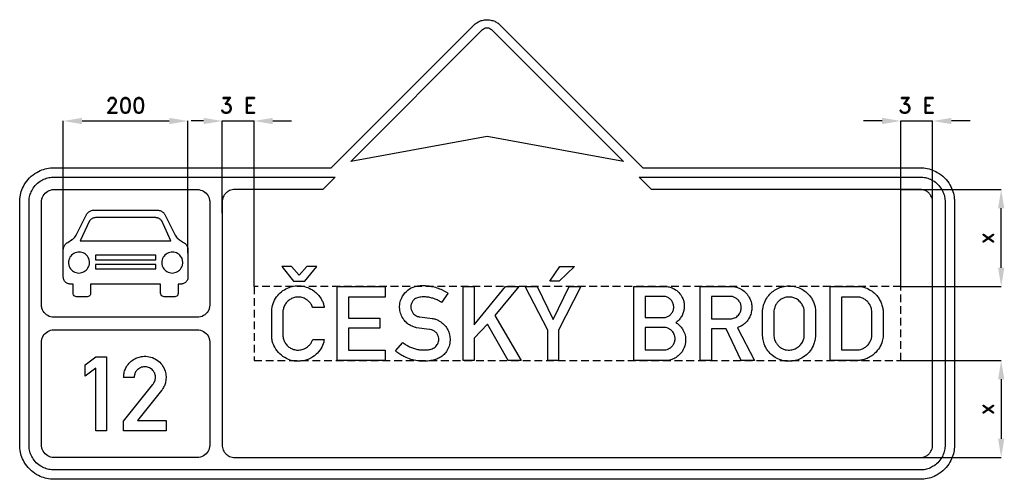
# Model space of a CAD drawing. Header units: millimetres. Extents: x -166 to 4110, y -5 to 1646.
# Tile 2 of 4: x -166 to 1414, y 850 to 1587. Entities that reach past the tile are written whole.
import ezdxf

# ---------------------------------------------------------------- set-up
doc = ezdxf.new("R2010")
doc.units = ezdxf.units.MM
doc.header["$LTSCALE"] = 5
doc.linetypes.add('ČÁRKOVANÁX2', pattern=[1.5, 1, -0.5])
doc.layers.add('Kóty', color=2, linetype='Continuous')
doc.layers.add('Značka', color=7, linetype='Continuous')
doc.styles.get("Standard").update_dxf_attribs({"font": 'romand.shx', "height": 25})
doc.dimstyles.get("Standard").update_dxf_attribs({"dimtxt": 25, "dimasz": 30, "dimexe": 0.18, "dimexo": 0.0625, "dimgap": 12.5, "dimtad": 1, "dimdec": 0, "dimzin": 0, "dimdsep": 46, "dimtxsty": 'Standard', "dimcen": 0.09, "dimadec": 0, "dimazin": 0, "dimtfac": 1, "dimtdec": 0, "dimtofl": 0, "dimtmove": 0, "dimatfit": 3, "dimfxl": 1, "dimtolj": 1, "dimtzin": 0, "dimarcsym": 0})

# ---------------------------------------------------------------- blocks, each defined once
blk = doc.blocks.new('*D3')
at = {"layer": 'Defpoints', "color": 0, "transparency": 16777216}
for p in [(104, 1424.8), (-96, 1212.5), (104, 1212.5)]:
    blk.add_point(p, dxfattribs=at)
at = {"layer": 'Kóty', "color": 0, "lineweight": -2, "transparency": 16777216}
for p, q in [((-96, 1212.6), (-96, 1424.9)), ((-66, 1424.8), (74, 1424.8)), ((104, 1212.6), (104, 1424.9))]:
    blk.add_line(p, q, dxfattribs=at)
at = {"layer": 'Kóty', "color": 0, "transparency": 16777216}
for points in [[(-66, 1429.8), (-66, 1419.8), (-96, 1424.8)], [(74, 1429.8), (74, 1419.8), (104, 1424.8)]]:
    blk.add_solid(points, dxfattribs=at)
at = {"layer": 'Kóty', "color": 0, "transparency": 16777216, "insert": (4, 1449.8), "char_height": 25, "attachment_point": 5}
blk.add_mtext('\\A1;200', dxfattribs=at)
blk = doc.blocks.new('*D4')
at = {"layer": 'Defpoints', "color": 0, "transparency": 16777216}
for p in [(1248, 1314.8), (1409, 1314.8), (1248, 1159.3)]:
    blk.add_point(p, dxfattribs=at)
at = {"layer": 'Kóty', "color": 0, "lineweight": -2, "transparency": 16777216}
for p, q in [((1248.1, 1314.8), (1409.2, 1314.8)), ((1409, 1189.3), (1409, 1284.8)), ((1248.1, 1159.3), (1409.2, 1159.3))]:
    blk.add_line(p, q, dxfattribs=at)
at = {"layer": 'Kóty', "color": 0, "transparency": 16777216}
for points in [[(1404, 1284.8), (1414, 1284.8), (1409, 1314.8)], [(1404, 1189.3), (1414, 1189.3), (1409, 1159.3)]]:
    blk.add_solid(points, dxfattribs=at)
at = {"layer": 'Kóty', "color": 0, "transparency": 16777216, "insert": (1384, 1237), "char_height": 25, "attachment_point": 5, "rotation": 90}
blk.add_mtext('\\A1;x', dxfattribs=at)
blk = doc.blocks.new('*D5')
at = {"layer": 'Defpoints', "color": 0, "transparency": 16777216}
for p in [(1248, 1040.3), (1248, 884.8), (1409, 884.8)]:
    blk.add_point(p, dxfattribs=at)
at = {"layer": 'Kóty', "color": 0, "lineweight": -2, "transparency": 16777216}
for p, q in [((1248.1, 1040.3), (1409.2, 1040.3)), ((1409, 1010.3), (1409, 914.8)), ((1248.1, 884.8), (1409.2, 884.8))]:
    blk.add_line(p, q, dxfattribs=at)
at = {"layer": 'Kóty', "color": 0, "transparency": 16777216}
for points in [[(1404, 1010.3), (1414, 1010.3), (1409, 1040.3)], [(1404, 914.8), (1414, 914.8), (1409, 884.8)]]:
    blk.add_solid(points, dxfattribs=at)
at = {"layer": 'Kóty', "color": 0, "transparency": 16777216, "insert": (1384, 962.5), "char_height": 25, "attachment_point": 5, "rotation": 90}
blk.add_mtext('\\A1;x', dxfattribs=at)

msp = doc.modelspace()

# ---------------------------------------------------------------- linework, layer by layer
at = {"layer": 'Kóty'}
for p, q in [((129, 1424.8), (109.1, 1424.8)), ((159, 1276.7), (159, 1424.9)), ((210, 1159.3), (210, 1424.9)), ((240, 1424.8), (270, 1424.8)), ((1218, 1424.8), (1188, 1424.8)), ((1248, 1159.3), (1248, 1424.9)), ((1299, 1159.3), (1299, 1424.9)), ((1359, 1424.8), (1329, 1424.8))]:
    msp.add_line(p, q, dxfattribs=at)
for points in [[(159, 1424.8), (210, 1424.8)], [(1248, 1424.8), (1299, 1424.8)]]:
    msp.add_lwpolyline(points, dxfattribs=at)
for points in [[(129, 1429.8), (129, 1419.8), (159, 1424.8)], [(240, 1429.8), (240, 1419.8), (210, 1424.8)], [(1218, 1429.8), (1218, 1419.8), (1248, 1424.8)], [(1329, 1429.8), (1329, 1419.8), (1299, 1424.8)]]:
    msp.add_solid(points, dxfattribs=at)
at = {"layer": 'Značka', "color": 5}
for points in [[(334, 1349.8), (562.8, 1578.5), (563.9, 1579.6), (565.1, 1580.6, -0.055691), (570.3, 1584.1, -0.056176), (576.2, 1586.3, -0.069709), (584, 1587.4, -0.068355), (591.8, 1586.3, -0.056457), (597.7, 1584.1, -0.061146), (602.9, 1580.6), (604.1, 1579.6), (605.2, 1578.5), (834, 1349.8), (1279, 1349.8), (1281.9, 1349.6), (1284.8, 1349.5, -0.05575), (1296, 1347.1, -0.056159), (1306.5, 1342.4, -0.069691), (1318, 1333.7, -0.068355), (1326.6, 1322.3, -0.056421), (1331.5, 1311.7, -0.061131), (1333.7, 1300.5, -0.012181), (1333.9, 1297.6, -0.004117), (1334, 1294.8), (1334, 904.8, -0.003606), (1333.9, 901.9, -0.010731), (1333.7, 899, -0.055708), (1331.4, 887.8, -0.05615), (1326.6, 877.3, -0.069687), (1318, 865.8, -0.068364), (1306.5, 857.1, -0.056435), (1296, 852.3, -0.061122), (1284.8, 850.1), (1281.9, 849.9), (1279, 849.8), (-111, 849.8), (-113.9, 849.9), (-116.7, 850.1, -0.055706), (-128, 852.4, -0.056174), (-138.5, 857.1, -0.069685), (-149.9, 865.8, -0.068354), (-158.6, 877.3, -0.056421), (-163.5, 887.8, -0.06112), (-165.7, 899, -0.012203), (-165.9, 901.9, -0.004065), (-166, 904.8), (-166, 1294.8, -0.003578), (-165.9, 1297.6, -0.010723), (-165.7, 1300.5, -0.055708), (-163.4, 1311.7, -0.056162), (-158.6, 1322.3, -0.0697), (-150, 1333.7, -0.068362), (-138.5, 1342.4, -0.056437), (-128, 1347.2, -0.061144), (-116.7, 1349.5), (-113.9, 1349.7), (-111, 1349.8), (334, 1349.8)], [(340.2, 1334.8), (320.2, 1314.8), (179, 1314.8), (178, 1314.7), (176.9, 1314.6, 0.055669), (172.8, 1313.8, 0.056224), (169, 1312.1, 0.069709), (164.8, 1308.9, 0.06835), (161.7, 1304.8, 0.05643), (159.9, 1300.9, 0.06112), (159.1, 1296.8), (159, 1295.8), (159, 1294.8), (159, 904.8), (159, 903.7), (159.1, 902.7, 0.055711), (159.9, 898.6, 0.056169), (161.7, 894.8, 0.069683), (164.8, 890.6, 0.068395), (169, 887.4, 0.056497), (172.8, 885.7, 0.061087), (176.9, 884.9), (178, 884.8), (179, 884.8), (1279, 884.8), (1280, 884.8), (1281.1, 884.9, 0.055786), (1285.2, 885.7, 0.056218), (1289, 887.4, 0.069716), (1293.2, 890.6, 0.068301), (1296.3, 894.8, 0.056389), (1298.1, 898.6, 0.061076), (1298.9, 902.7, 0.012143), (1299, 903.7, 0.00408), (1299, 904.8), (1299, 1294.8), (1299, 1295.8, 0.01062), (1298.9, 1296.8, 0.055705), (1298, 1300.9, 0.056155), (1296.3, 1304.8, 0.069709), (1293.2, 1308.9, 0.068399), (1289, 1312.1, 0.0564), (1285.2, 1313.8, 0.061091), (1281.1, 1314.6), (1280, 1314.7), (1279, 1314.8), (847.8, 1314.8), (827.8, 1334.8), (1279, 1334.8), (1281.1, 1334.7), (1283.2, 1334.5, -0.055695), (1291.4, 1332.9, -0.056165), (1299, 1329.4, -0.069682), (1307.3, 1323.1, -0.06837), (1313.6, 1314.8, -0.056429), (1317.2, 1307.1, -0.061127), (1318.8, 1298.9, -0.012262), (1318.9, 1296.8, -0.004145), (1319, 1294.8), (1319, 904.8, -0.003622), (1318.9, 902.7, -0.010675), (1318.8, 900.6, -0.055725), (1317.1, 892.4, -0.056176), (1313.6, 884.8, -0.069687), (1307.3, 876.4, -0.068355), (1299, 870.1, -0.056468), (1291.4, 866.6, -0.061143), (1283.2, 865), (1281.1, 864.8), (1279, 864.8), (-111, 864.8), (-113.1, 864.8), (-115.2, 865, -0.055698), (-123.4, 866.7, -0.056169), (-131, 870.1, -0.069684), (-139.3, 876.4, -0.068349), (-145.6, 884.8, -0.056416), (-149.2, 892.4, -0.061116), (-150.8, 900.6, -0.012201), (-150.9, 902.7), (-151, 904.8), (-151, 1294.8, -0.003574), (-150.9, 1296.8, -0.010735), (-150.8, 1298.9, -0.055717), (-149.1, 1307.1, -0.056162), (-145.6, 1314.8, -0.069702), (-139.3, 1323.1, -0.068373), (-131, 1329.4, -0.056415), (-123.4, 1332.9, -0.061144), (-115.2, 1334.5), (-113.1, 1334.7), (-111, 1334.8), (340.2, 1334.8)], [(-111, 1109.8), (-111.1, 1109.8), (-111.2, 1109.8), (-113.7, 1109.9), (-116.3, 1110.5), (-118.7, 1111.3), (-121, 1112.5), (-123.2, 1113.9), (-125.1, 1115.6), (-126.9, 1117.6), (-128.3, 1119.7), (-129.5, 1122), (-130.3, 1124.5, -0.034139), (-130.8, 1127, -0.036752), (-131, 1129.6), (-131, 1129.7), (-131, 1129.8), (-131, 1294.8), (-131, 1294.8), (-131, 1294.9, -0.032175), (-130.8, 1297.5, -0.035421), (-130.3, 1300, -0.03625), (-129.5, 1302.5), (-128.3, 1304.8), (-126.9, 1307), (-125.1, 1308.9), (-123.2, 1310.6), (-121, 1312), (-118.7, 1313.2), (-116.3, 1314), (-113.7, 1314.6), (-111.2, 1314.8), (-111.1, 1314.8), (-111, 1314.8), (119, 1314.8), (119.1, 1314.8), (119.2, 1314.8), (121.7, 1314.6), (124.3, 1314), (126.7, 1313.2), (129, 1312), (131.2, 1310.6), (133.1, 1308.9), (134.9, 1307), (136.3, 1304.8), (137.5, 1302.5, -0.033442), (138.3, 1300, -0.034124), (138.8, 1297.5, -0.036746), (139, 1294.9), (139, 1294.8), (139, 1294.8), (139, 1129.8), (139, 1129.7), (139, 1129.6, -0.032173), (138.8, 1127, -0.035436), (138.3, 1124.5, -0.036255), (137.5, 1122, -0.034372), (136.3, 1119.7), (134.9, 1117.6), (133.1, 1115.6), (131.2, 1113.9), (129, 1112.5), (126.7, 1111.3), (124.3, 1110.5), (121.7, 1109.9), (119.2, 1109.8), (119.1, 1109.8), (119, 1109.8), (-111, 1109.8)], [(55.3, 1281.8), (56.5, 1281.6), (57.7, 1281.4), (58.7, 1281.2), (59.6, 1280.9), (60.7, 1280.4), (61.7, 1279.9), (62.7, 1279.2), (63.6, 1278.5), (64.5, 1277.8), (65.2, 1277), (65.9, 1276.1), (66.5, 1275.2), (66.9, 1274.5), (67.3, 1273.7), (83.5, 1241.3), (85.6, 1238.2), (85.9, 1237.8), (86.3, 1237.4), (86.7, 1237), (87.1, 1236.6), (87.5, 1236.3), (87.9, 1235.9), (88.3, 1235.6), (88.7, 1235.3), (89.1, 1235.1), (89.4, 1234.8), (90.1, 1234.4), (90.7, 1234), (96.8, 1230), (97.7, 1229.5), (98.6, 1228.8), (99.5, 1228.1), (100.4, 1227.2), (101.1, 1226.4), (101.7, 1225.5), (102.2, 1224.6), (102.7, 1223.7), (103.1, 1222.9), (103.4, 1222), (103.7, 1221), (103.9, 1219.9), (103.9, 1219.4), (104, 1218.9), (104, 1174.1), (103.8, 1172.7), (103.6, 1171.4), (103.2, 1170), (102.6, 1168.6), (101.8, 1167.5), (100.9, 1166.5), (100, 1165.6), (98.9, 1164.8), (98, 1164.3), (97, 1163.8), (95.7, 1163.4), (94.3, 1163.2), (93.7, 1163.1), (93, 1163), (88.3, 1163), (88.3, 1148.3), (88.1, 1147.2, -0.044399), (87.9, 1146.2, -0.079404), (87.2, 1144.8), (86.1, 1143.8), (84.5, 1143.1), (82.8, 1142.7), (65.7, 1142.7), (64.3, 1143), (63, 1143.5), (61.8, 1144.4), (60.9, 1145.6), (60.5, 1146.9), (60.2, 1148.3), (60.2, 1163), (-52.2, 1163), (-52.2, 1148.3), (-52.4, 1147.2), (-52.6, 1146.2, -0.079467), (-53.4, 1144.8), (-54.5, 1143.8), (-56, 1143.1), (-57.7, 1142.7), (-74.8, 1142.7), (-76.3, 1143), (-77.6, 1143.5), (-78.8, 1144.4), (-79.6, 1145.6), (-80.1, 1146.9), (-80.3, 1148.3), (-80.3, 1163), (-85, 1163), (-85.8, 1163.1), (-86.6, 1163.2), (-87.9, 1163.5), (-89.1, 1163.9), (-90.1, 1164.3), (-90.9, 1164.8), (-92, 1165.6), (-93, 1166.6), (-93.9, 1167.7), (-94.7, 1168.9), (-95.3, 1170.3), (-95.7, 1171.7), (-95.9, 1172.9), (-96, 1174.1), (-96, 1218.9), (-95.9, 1219.5), (-95.8, 1220.1), (-95.6, 1221.1), (-95.3, 1222.1), (-95.1, 1222.9), (-94.7, 1223.7), (-94.2, 1224.6), (-93.6, 1225.6), (-93, 1226.5), (-92.2, 1227.4), (-91.3, 1228.2), (-90.4, 1229), (-89.6, 1229.5), (-88.8, 1230), (-82.7, 1234), (-82.1, 1234.4), (-81.4, 1234.8), (-81.1, 1235.1), (-80.7, 1235.3), (-80.3, 1235.6), (-79.9, 1236), (-79.5, 1236.3), (-79.1, 1236.7), (-78.6, 1237.1), (-78.2, 1237.5), (-77.9, 1237.9), (-77.6, 1238.2), (-75.5, 1241.3), (-59.3, 1273.7), (-59, 1274.3), (-58.7, 1274.9), (-58.1, 1275.8), (-57.4, 1276.8), (-56.8, 1277.4), (-56.1, 1278.1), (-55.2, 1278.8), (-54.2, 1279.5), (-53.1, 1280.2), (-52, 1280.7), (-50.7, 1281.2), (-49.4, 1281.5), (-48.4, 1281.7), (-47.3, 1281.8), (55.3, 1281.8)], [(-54, 1197.6), (-54.2, 1199.7, 0.029223), (-54.5, 1201.8, 0.038445), (-55.2, 1203.9), (-56.2, 1205.9), (-57.4, 1207.7), (-58.8, 1209.4), (-60.4, 1210.9), (-62.2, 1212.1), (-64.2, 1213.1), (-66.3, 1213.8), (-68.4, 1214.3), (-70.6, 1214.5), (-72.8, 1214.3), (-75, 1213.9), (-77.1, 1213.3), (-79, 1212.3), (-80.9, 1211.1), (-82.6, 1209.7), (-84, 1208.1), (-85.3, 1206.2), (-86.3, 1204.3), (-87, 1202.2, 0.034445), (-87.5, 1200.1, 0.034411), (-87.6, 1197.9, 0.034418), (-87.5, 1195.7, 0.034423), (-87.1, 1193.5, 0.034425), (-86.4, 1191.4), (-85.5, 1189.4), (-84.3, 1187.6), (-82.9, 1185.9), (-81.2, 1184.4), (-79.4, 1183.2), (-77.5, 1182.2), (-75.4, 1181.5), (-73.2, 1181), (-71, 1180.8), (-68.9, 1180.9), (-66.7, 1181.4), (-64.6, 1182), (-62.6, 1183), (-60.8, 1184.2), (-59.1, 1185.6), (-57.6, 1187.2), (-56.4, 1189.1), (-55.4, 1191), (-54.6, 1193.1, 0.03447), (-54.2, 1195.2, 0.037293), (-54, 1197.4), (-54, 1197.5), (-54, 1197.6)], [(95.6, 1197.6, 0.009624), (95.5, 1199.7, 0.029226), (95.1, 1201.8, 0.038458), (94.5, 1203.9), (93.5, 1205.9), (92.3, 1207.7), (90.9, 1209.4), (89.2, 1210.9), (87.4, 1212.1), (85.5, 1213.1), (83.4, 1213.8), (81.2, 1214.3), (79, 1214.5), (76.9, 1214.3), (74.7, 1213.9), (72.6, 1213.3), (70.6, 1212.3), (68.8, 1211.1), (67.1, 1209.7), (65.6, 1208.1), (64.4, 1206.2), (63.4, 1204.3), (62.6, 1202.2, 0.034448), (62.2, 1200.1, 0.034414), (62, 1197.9, 0.034415), (62.1, 1195.7, 0.034419), (62.5, 1193.5, 0.034425), (63.2, 1191.4), (64.2, 1189.4), (65.4, 1187.6), (66.8, 1185.9), (68.4, 1184.4), (70.2, 1183.2), (72.2, 1182.2), (74.3, 1181.5), (76.4, 1181), (78.6, 1180.8), (80.8, 1180.9), (83, 1181.4), (85.1, 1182), (87, 1183), (88.9, 1184.2), (90.6, 1185.6), (92, 1187.2), (93.3, 1189.1), (94.3, 1191), (95, 1193.1, 0.034477), (95.5, 1195.2, 0.037289), (95.6, 1197.4, 0.001389), (95.6, 1197.5), (95.6, 1197.6)], [(322.8, 1074.3), (322.3, 1072.1), (321.8, 1069.9, -0.074273), (317.2, 1059.3, -0.073339), (309.6, 1050.4, -0.087476), (298, 1042.7, -0.087034), (284.4, 1039.3, -0.081786), (271.4, 1040.1, -0.082624), (259.3, 1045, -0.08225), (249.1, 1053.4, -0.076618), (241.9, 1064.6, -0.049055), (239.3, 1071.6, -0.064046), (238.4, 1078.8, -0.006416), (238.4, 1079.7, -0.002149), (238.4, 1080.6), (238.4, 1120.5), (238.5, 1121.7), (238.6, 1122.9, -0.076268), (241.7, 1134.5, -0.076924), (248.1, 1144.7, -0.073289), (256.4, 1152.5, -0.069828), (266.5, 1157.6, -0.059257), (275.9, 1160, -0.060614), (285.5, 1160, -0.068026), (296.2, 1157.4, -0.066399), (305.9, 1152.1, -0.053997), (312.5, 1146.4, -0.055402), (317.7, 1139.4, -0.038287), (320.3, 1134.2, -0.040688), (322.1, 1128.7), (322.5, 1127), (322.8, 1125.3), (304.2, 1125.3), (303.5, 1127), (302.7, 1128.8, 0.060779), (299.6, 1133.6, 0.062718), (295.3, 1137.5, 0.078733), (288.9, 1140.9, 0.078062), (281.8, 1142.2, 0.073307), (275.1, 1141.6, 0.073362), (268.9, 1139.1, 0.069973), (263.7, 1135.2, 0.070313), (259.8, 1130.1, 0.038753), (258.2, 1126.9, 0.035373), (257.1, 1123.5), (256.6, 1121.6, 0.028807), (256.4, 1119.6), (256.4, 1119.1), (256.4, 1118.5), (256.4, 1080.9), (256.5, 1080.1), (256.5, 1079.3, 0.059561), (257.9, 1073.3, 0.068098), (260.8, 1067.8, 0.072007), (264.9, 1063, 0.068645), (270.2, 1059.6, 0.07171), (276.6, 1057.5, 0.073171), (283.3, 1057.3, 0.082627), (290.7, 1059.2, 0.081778), (297.1, 1063.4, 0.058762), (300.8, 1067.4, 0.059238), (303.4, 1072), (303.9, 1073.1), (304.3, 1074.3), (322.8, 1074.3)], [(449, 1069.4), (450.1, 1068.5), (451.2, 1067.6, 0.039124), (456.7, 1064, 0.032053), (462.7, 1061.2, 0.032642), (469, 1059, 0.03991), (475.6, 1057.7), (480.1, 1057.4), (484.6, 1057.4, 0.03533), (491.3, 1058, 0.084178), (497.6, 1060.1, 0.055267), (500.5, 1062, 0.055988), (502.9, 1064.4, 0.057291), (504.8, 1067.4, 0.056901), (506, 1070.7, 0.062816), (506.5, 1074.5, 0.064436), (506, 1078.3, 0.085867), (503.9, 1083.1, 0.089195), (500.4, 1086.9, 0.071789), (496.6, 1089.1, 0.059315), (492.5, 1090.2), (492, 1090.3), (491.5, 1090.4), (470.7, 1093), (469.9, 1093.3), (469, 1093.5), (465, 1094.9), (461.2, 1096.6, -0.062211), (455.4, 1100.6, -0.055291), (450.5, 1105.9, -0.06881), (446, 1114, -0.072902), (443.8, 1122.9, -0.074669), (444.1, 1132.2, -0.072258), (447, 1141, -0.094627), (454.5, 1151.4, -0.103596), (465.3, 1158.1, -0.055199), (472.1, 1160, -0.035122), (479.2, 1160.7, -0.029409), (487.1, 1160.5, -0.030642), (495, 1159.4, -0.032946), (503.5, 1157.2, -0.029936), (511.7, 1153.9), (515.8, 1151.8), (519.7, 1149.4), (520.5, 1148.8), (521.3, 1148.2), (511, 1133.6), (509.7, 1134.4), (508.4, 1135.2, 0.031799), (502.1, 1138.4, 0.03545), (495.4, 1140.7, 0.0379), (488.7, 1142.1, 0.035623), (481.6, 1142.5, 0.05696), (474.2, 1141.7, 0.11871), (467.7, 1138.7, 0.089591), (464.3, 1135.1, 0.077131), (462.3, 1130.5, 0.050973), (461.7, 1127.4, 0.055025), (461.8, 1124.3, 0.076562), (463.1, 1120, 0.070181), (465.5, 1116.1, 0.05316), (467.9, 1113.8, 0.057423), (470.6, 1112), (472.2, 1111.3), (473.7, 1110.8), (475, 1110.6), (476.2, 1110.4), (495.8, 1107.9), (496.5, 1107.8), (497.2, 1107.7, -0.05773), (502.7, 1106.2, -0.045352), (507.9, 1103.5, -0.062114), (514.7, 1098.2, -0.068488), (520, 1091.3, -0.067365), (523.3, 1083.7, -0.06455), (524.6, 1075.4, -0.073539), (523.6, 1065.8, -0.075689), (519.9, 1056.9, -0.065698), (514.9, 1050.3, -0.066709), (508.4, 1045.3, -0.056115), (501.4, 1042.1, -0.038272), (493.9, 1040.2, -0.042215), (483.1, 1039.1, -0.042506), (472.4, 1039.9, -0.040689), (461.9, 1042.2, -0.036929), (451.9, 1046.2, -0.028937), (445.4, 1049.6, -0.038953), (439.4, 1053.9), (438.3, 1054.8), (437.3, 1055.7), (449, 1069.4)], [(819.7, 1040.3), (819.7, 1159.3), (868.6, 1159.3), (869.8, 1159.2), (871, 1159.2, -0.053478), (877.8, 1158, -0.058842), (884.1, 1155.3, -0.084101), (891.9, 1149.4, -0.083988), (897.3, 1141.3, -0.052911), (899.5, 1135.5, -0.048093), (900.4, 1129.5, -0.0477), (900.2, 1123.4, -0.051682), (898.9, 1117.4, -0.057794), (896.1, 1111.2, -0.0569), (892, 1105.8), (890.4, 1104.2), (888.8, 1102.8), (887.9, 1102.1), (887, 1101.4), (888.2, 1100.5), (889.4, 1099.6, -0.045563), (894.3, 1095.1, -0.053946), (898.3, 1089.6, -0.077424), (901.8, 1081.1, -0.076325), (902.6, 1071.9, -0.084923), (900.5, 1061.5, -0.082709), (895.2, 1052.5, -0.067279), (889.1, 1046.6, -0.067567), (881.7, 1042.5, -0.045438), (876.5, 1040.9, -0.048791), (871.1, 1040.3), (870.1, 1040.3), (869.1, 1040.3), (819.7, 1040.3)], [(925.9, 1040.3), (925.9, 1159.3), (976, 1159.3), (976.7, 1159.2), (977.5, 1159.2, -0.052829), (983, 1158.4, -0.045216), (988.4, 1156.5, -0.068726), (996.4, 1151.7, -0.074109), (1002.7, 1144.9, -0.062855), (1006.4, 1138.2, -0.059672), (1008.4, 1130.8, -0.055115), (1008.8, 1123.6, -0.055177), (1007.6, 1116.4, -0.062314), (1004.6, 1108.8, -0.063041), (999.8, 1102.2, -0.05273), (994.8, 1097.7, -0.055181), (989.1, 1094.4), (987.5, 1093.7), (985.8, 1093), (1013.2, 1040.3), (991.8, 1040.3), (967.5, 1091.3), (944, 1091.3), (944, 1040.3), (925.9, 1040.3)], [(1026.1, 1118.8), (1026.1, 1119.8), (1026.2, 1120.8, -0.030669), (1026.8, 1125.8, -0.031047), (1028.1, 1130.6, -0.066305), (1032.7, 1140.5, -0.068495), (1039.7, 1148.8, -0.061857), (1047.5, 1154.5, -0.059949), (1056.3, 1158.3, -0.057331), (1065.5, 1160, -0.057565), (1074.8, 1159.7, -0.056902), (1083.8, 1157.4, -0.057484), (1091.9, 1153.2, -0.055365), (1098.9, 1147.6, -0.053437), (1104.4, 1140.6, -0.043032), (1107.7, 1134.7, -0.048854), (1109.9, 1128.2, -0.022752), (1110.5, 1124.7, -0.013007), (1111, 1121.1), (1111, 1120.5), (1111.1, 1119.9), (1111.1, 1080.1), (1111, 1079.2), (1110.9, 1078.2, -0.035778), (1109.6, 1070.8, -0.047831), (1107.1, 1063.8, -0.078794), (1100.8, 1053.8, -0.073118), (1091.7, 1046.2, -0.060098), (1083.1, 1041.7, -0.059817), (1073.7, 1039.5, -0.071114), (1062, 1039.6, -0.074182), (1050.8, 1043, -0.066045), (1042, 1048.4, -0.061691), (1034.8, 1055.8, -0.047094), (1030.7, 1062.1, -0.053862), (1027.9, 1069.1, -0.030188), (1026.9, 1073.8, -0.017697), (1026.3, 1078.5), (1026.2, 1079.6), (1026.1, 1080.7), (1026.1, 1118.8)], [(1134.4, 1040.3), (1134.4, 1159.2), (1178.5, 1159.2), (1179.9, 1159.2), (1181.3, 1159.2, -0.074832), (1191, 1157.3, -0.064089), (1200, 1152.7, -0.052008), (1206.6, 1147.6, -0.052242), (1211.9, 1141.2, -0.046304), (1215.7, 1134.6, -0.045172), (1218.2, 1127.5, -0.019278), (1219, 1124.3, -0.018608), (1219.4, 1121.1), (1219.5, 1120.4), (1219.6, 1119.7), (1219.6, 1081, -0.001566), (1219.6, 1080.5, -0.004026), (1219.6, 1079.9, -0.03516), (1219.1, 1075.7, -0.02785), (1218.1, 1071.6, -0.066989), (1213.5, 1061, -0.074008), (1206.2, 1052, -0.055398), (1199.5, 1046.8, -0.049357), (1191.9, 1043.1, -0.035202), (1186.3, 1041.3, -0.041175), (1180.5, 1040.4), (1179.5, 1040.3), (1178.4, 1040.3), (1134.4, 1040.3)], [(837.8, 1143.3), (837.8, 1109.3), (866.4, 1109.3), (867.5, 1109.3), (868.6, 1109.4, 0.091661), (873.7, 1110.8, 0.080778), (878.1, 1113.9, 0.081315), (881.4, 1118.1, 0.086096), (883.2, 1123.1, 0.087451), (883.4, 1128.6, 0.085858), (881.7, 1133.9, 0.081935), (878.7, 1138.2, 0.078603), (874.4, 1141.3, 0.046786), (871.8, 1142.5, 0.053983), (869, 1143.2), (868.4, 1143.2), (867.8, 1143.3), (837.8, 1143.3)], [(944, 1143.2), (944, 1107.1), (973.2, 1107.1), (974, 1107.2), (974.7, 1107.2, 0.040825), (978, 1107.7, 0.049477), (981.2, 1108.8, 0.110756), (987.4, 1113.4, 0.11477), (991.1, 1120.1, 0.085191), (991.9, 1125.4, 0.0801), (991, 1130.7, 0.084119), (988.4, 1135.9, 0.08122), (984.1, 1140, 0.067155), (980.2, 1142.2, 0.082103), (975.8, 1143.2), (975.3, 1143.2), (974.8, 1143.2), (944, 1143.2)], [(1044.2, 1118.8), (1044.2, 1080.7), (1044.2, 1080), (1044.3, 1079.3, 0.037582), (1044.9, 1075.5, 0.041656), (1046.2, 1071.9, 0.062926), (1049, 1067, 0.060166), (1052.9, 1062.9, 0.059422), (1057.4, 1059.7, 0.064284), (1062.6, 1057.8, 0.050506), (1066.9, 1057.2, 0.044593), (1071.2, 1057.3, 0.073891), (1078.5, 1059.3, 0.085009), (1084.8, 1063.4, 0.073594), (1089.1, 1068.3, 0.063574), (1091.8, 1074.1, 0.033136), (1092.7, 1077, 0.042639), (1093, 1080), (1093, 1080.4), (1093, 1080.8), (1093, 1118.7, 0.00289), (1093.1, 1119.3, 0.008322), (1093, 1120, 0.062592), (1092.4, 1124.2, 0.048335), (1090.8, 1128.1, 0.076913), (1086.4, 1134.5, 0.083789), (1080.3, 1139.2, 0.069876), (1074.6, 1141.5, 0.066642), (1068.4, 1142.2, 0.088524), (1059.9, 1140.7, 0.098102), (1052.7, 1136.3, 0.06282), (1049, 1132.4, 0.051381), (1046.4, 1127.7, 0.039505), (1045, 1124, 0.05074), (1044.3, 1120.1), (1044.2, 1119.4), (1044.2, 1118.8)], [(1152.5, 1142.2), (1152.5, 1057.4), (1177, 1057.4), (1177.9, 1057.4), (1178.8, 1057.4, 0.064943), (1183.8, 1058.3, 0.055474), (1188.6, 1060.4, 0.060205), (1193.4, 1063.7, 0.064173), (1197.2, 1068.1, 0.046771), (1199.3, 1071.9, 0.042296), (1200.8, 1075.9, 0.021148), (1201.2, 1077.8, 0.026422), (1201.5, 1079.7), (1201.5, 1080.3), (1201.5, 1080.9), (1201.5, 1119), (1201.5, 1119.6), (1201.4, 1120.3, 0.038451), (1200.7, 1123.9, 0.037916), (1199.5, 1127.4, 0.064365), (1196.3, 1132.8, 0.066838), (1191.9, 1137.2, 0.069145), (1186.5, 1140.5, 0.078409), (1180.6, 1142), (1179.4, 1142.2), (1178.2, 1142.2), (1152.5, 1142.2)], [(837.9, 1093.4), (837.9, 1057.4), (866.5, 1057.4), (867.5, 1057.4), (868.6, 1057.5, 0.058713), (872.9, 1058.3, 0.063041), (876.9, 1060.1, 0.084085), (881.3, 1063.7, 0.085735), (884.3, 1068.6, 0.082221), (885.6, 1073.9, 0.080997), (885.2, 1079.3, 0.088815), (882.9, 1084.9, 0.08425), (878.8, 1089.5, 0.06568), (875, 1092, 0.080365), (870.9, 1093.2), (869.7, 1093.3), (868.5, 1093.4), (837.9, 1093.4)], [(-111, 884.8), (-111.1, 884.8), (-111.2, 884.8), (-113.7, 884.9), (-116.3, 885.5), (-118.7, 886.3), (-121, 887.5), (-123.2, 888.9), (-125.1, 890.6), (-126.9, 892.6), (-128.3, 894.7), (-129.5, 897, -0.033404), (-130.3, 899.5, -0.034122), (-130.8, 902, -0.03674), (-131, 904.6), (-131, 904.7), (-131, 904.8), (-131, 1069.8), (-131, 1069.8), (-131, 1069.9, -0.032188), (-130.8, 1072.5, -0.035459), (-130.3, 1075, -0.03631), (-129.5, 1077.5), (-128.3, 1079.8), (-126.9, 1082), (-125.1, 1083.9), (-123.2, 1085.6), (-121, 1087), (-118.7, 1088.2), (-116.3, 1089), (-113.7, 1089.6), (-111.2, 1089.8), (-111.1, 1089.8), (-111, 1089.8), (119, 1089.8), (119.1, 1089.8), (119.2, 1089.8), (121.7, 1089.6), (124.3, 1089), (126.7, 1088.2), (129, 1087), (131.2, 1085.6), (133.1, 1083.9), (134.9, 1082), (136.3, 1079.8), (137.5, 1077.5, -0.033409), (138.3, 1075, -0.034124), (138.8, 1072.5, -0.036758), (139, 1069.9), (139, 1069.8), (139, 1069.8), (139, 904.8), (139, 904.7), (139, 904.6, -0.03216), (138.8, 902, -0.035458), (138.3, 899.5, -0.036255), (137.5, 897, -0.034457), (136.3, 894.7), (134.9, 892.6), (133.1, 890.6), (131.2, 888.9), (129, 887.5), (126.7, 886.3), (124.3, 885.5), (121.7, 884.9), (119.2, 884.8), (119.1, 884.8), (119, 884.8), (-111, 884.8)], [(0.8, 927.3), (0.8, 943.2), (47.4, 1001.7), (48.1, 1002.6), (48.7, 1003.5, 0.08297), (51.2, 1008.8, 0.094405), (51.8, 1014.6, 0.092142), (50.6, 1019.9, 0.08408), (47.6, 1024.5, 0.098162), (42.3, 1028.6, 0.106102), (35.9, 1030.3, 0.106192), (29.4, 1029.5, 0.099989), (23.7, 1026.1, 0.083746), (20.1, 1022, 0.091648), (18.2, 1017, 0.026127), (17.9, 1015.2), (17.8, 1013.3), (0.8, 1013.3, -0.003374), (0.9, 1014.9, -0.010128), (1, 1016.5, -0.059425), (2.4, 1023.7, -0.058229), (5.4, 1030.4, -0.072176), (11.1, 1037.7, -0.072225), (18.6, 1043.1, -0.06146), (25.8, 1046, -0.059948), (33.5, 1047.2, -0.083058), (44.4, 1045.9, -0.087035), (54.4, 1041, -0.087767), (62.4, 1033.3, -0.087794), (67.3, 1023.4, -0.068477), (68.8, 1015, -0.062419), (68.1, 1006.4, -0.050696), (66.2, 1000, -0.061838), (63, 994.2), (62.4, 993.3), (61.7, 992.5), (23.1, 944.2), (68.8, 944.2), (68.8, 927.3), (0.8, 927.3)]]:
    msp.add_lwpolyline(points, format="xyb", dxfattribs=at)
for points in [[(365.2, 1359.8), (576.9, 1571.5), (577.3, 1571.8), (577.7, 1572.2), (579.4, 1573.3), (581.4, 1574.1), (584, 1574.4), (586.6, 1574.1), (588.6, 1573.3), (590.3, 1572.2), (590.7, 1571.8), (591.1, 1571.5), (802.8, 1359.8), (584, 1399.8), (365.2, 1359.8)], [(76.7, 1232.7), (61.9, 1264.6), (61.4, 1265.1), (61, 1265.6), (60.2, 1266.4), (59.3, 1267.2), (58.5, 1267.7), (57.6, 1268.2), (56.7, 1268.6), (55.8, 1269), (54.9, 1269.3), (54, 1269.5), (53.1, 1269.6), (52.2, 1269.7), (51.5, 1269.7), (50.7, 1269.7), (-42.7, 1269.7), (-43.6, 1269.7), (-44.4, 1269.7), (-45.3, 1269.6), (-46.2, 1269.5), (-47, 1269.2), (-47.9, 1269), (-48.8, 1268.6), (-49.6, 1268.2), (-50.5, 1267.7), (-51.3, 1267.1), (-52.3, 1266.3), (-53.1, 1265.4), (-53.5, 1265), (-53.9, 1264.6), (-68.7, 1232.7), (76.7, 1232.7)], [(52.5, 1202.1), (52.5, 1209.6), (-44.5, 1209.6), (-44.5, 1202.1), (52.5, 1202.1)], [(52.5, 1187.6), (52.5, 1194.7), (-44.5, 1194.7), (-44.5, 1187.6), (52.5, 1187.6)], [(273.6, 1167.8), (291.7, 1167.8), (310.8, 1191.1), (294.9, 1191.1), (282.7, 1177.3), (270.4, 1191.1), (254.5, 1191.1), (273.6, 1167.8)], [(700.8, 1191.1), (724.2, 1191.1), (699.7, 1167.8), (684.8, 1167.8), (700.8, 1191.1)], [(343.7, 1040.3), (343.7, 1159.2), (420.4, 1159.2), (420.4, 1142.1), (361.7, 1142.1), (361.7, 1108.2), (411.8, 1108.2), (411.8, 1092.2), (361.7, 1092.2), (361.7, 1057.2), (420.3, 1057.2), (420.3, 1040.3), (343.7, 1040.3)], [(545.4, 1040.3), (545.4, 1159.3), (563.4, 1159.3), (563.4, 1097.6), (613.4, 1159.3), (634.7, 1159.3), (596.3, 1112.5), (638.9, 1040.3), (617.6, 1040.3), (584.6, 1098.6), (563.4, 1076.2), (563.4, 1040.3), (545.4, 1040.3)], [(681.5, 1040.3), (681.5, 1089.2), (645.3, 1159.3), (664.5, 1159.3), (690, 1106.2), (715.5, 1159.3), (734.7, 1159.3), (698.5, 1089.2), (698.5, 1040.3), (681.5, 1040.3)], [(-43.9, 927.3), (-43.9, 1028.2), (-60.8, 1015.5), (-60.8, 1033.5), (-43.7, 1046.3), (-26.9, 1046.3), (-26.9, 927.3), (-43.9, 927.3)]]:
    msp.add_lwpolyline(points, dxfattribs=at)
at = {"layer": 'Značka', "color": 6, "linetype": 'ČÁRKOVANÁX2', "ltscale": 2.5}
msp.add_lwpolyline([(210, 1040.3), (1248, 1040.3), (1248, 1159.3), (210, 1159.3), (210, 1040.3)], dxfattribs=at)

# ---------------------------------------------------------------- texts
at = {"layer": 'Kóty', "char_height": 25, "attachment_point": 5}
for insert in [(184.4, 1449.8), (1273.4, 1449.8)]:
    msp.add_mtext('\\A1;3 E', dxfattribs=dict(at, insert=insert))

# ---------------------------------------------------------------- dimensions: what is measured, and where the dimension line sits
at = {"layer": 'Kóty'}
dim = msp.add_linear_dim(base=(104, 1424.8), p1=(-96, 1212.5), p2=(104, 1212.5), dimstyle='Standard', dxfattribs=at)
dim.commit()
dim.dimension.update_dxf_attribs({"geometry": '*D3', "text_midpoint": (4, 1449.8)})
for base, p1, p2, picture, middle in [((1409, 1314.8), (1248, 1159.3), (1248, 1314.8), '*D4', (1384, 1237)), ((1409, 884.8), (1248, 1040.3), (1248, 884.8), '*D5', (1384, 962.5))]:
    dim = msp.add_linear_dim(base=base, p1=p1, p2=p2, angle=90, text='x', dimstyle='Standard', dxfattribs=at)
    dim.commit()
    dim.dimension.update_dxf_attribs({"geometry": picture, "text_midpoint": middle})

doc.saveas('drawing.dxf')
